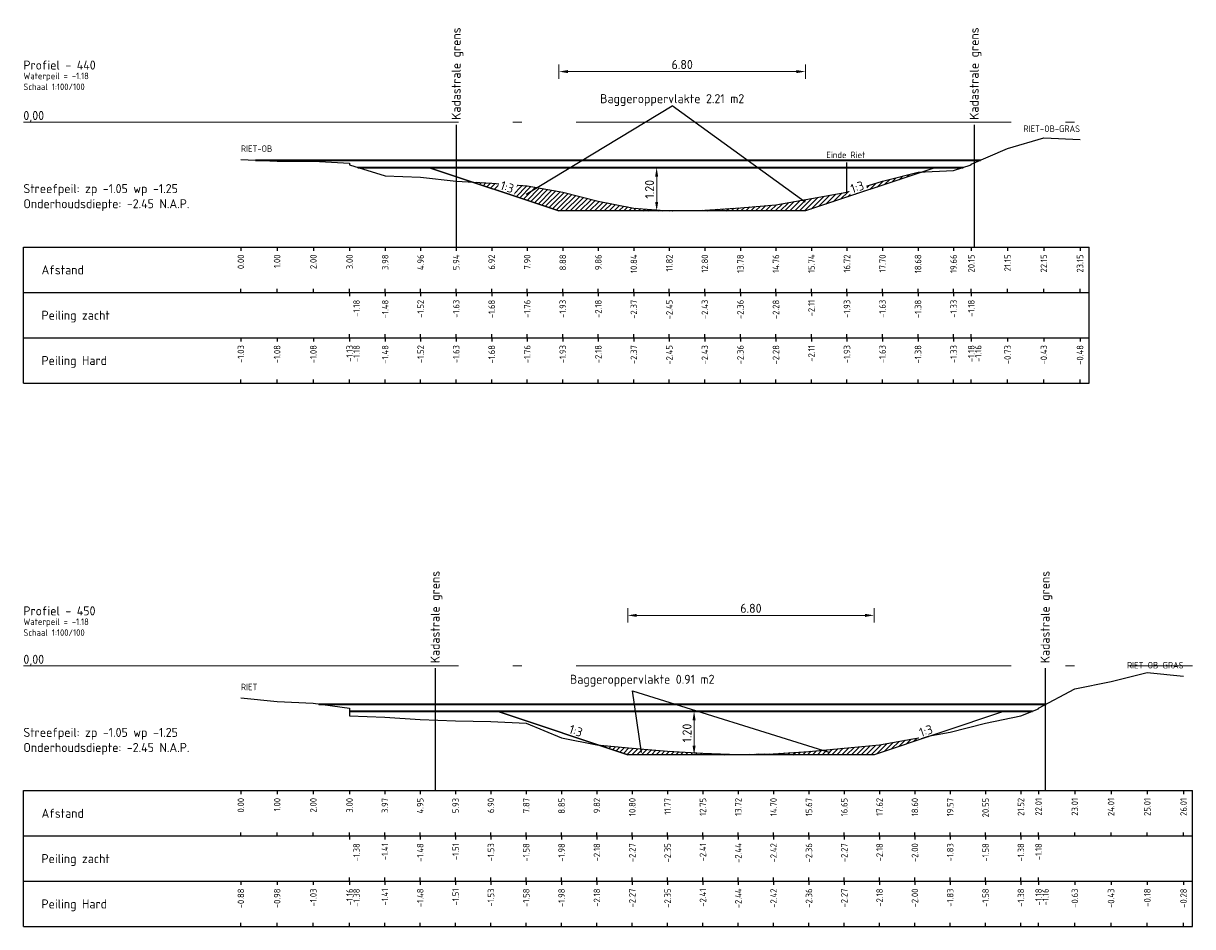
# Model space of a CAD drawing. Header units: metres. Extents: x 163463 to 198797, y 577287 to 592106.
# Tile 32 of 64: x 198475 to 198507, y 581666 to 581691. Entities that reach past the tile are written whole.
import ezdxf
from ezdxf.enums import TextEntityAlignment as Align

# ---------------------------------------------------------------- set-up
doc = ezdxf.new("R2010")
doc.units = ezdxf.units.M
doc.linetypes.add('AL-NAP_LIJN', pattern=[15.25, 12, -1.5, 0.25, -1.5])
for name, color, linetype in [('Afstandsbalk', 7, 'Continuous'), ('baggerarcering', 1, 'Continuous'), ('baggeroppervlak', 7, 'Continuous'), ('HardePeiling', 3, 'Continuous'), ('Kadastralegrens', 7, 'Continuous'), ('Legger', 2, 'Continuous'), ('Oever', 62, 'Continuous'), ('riet', 54, 'Continuous'), ('Teksten', 7, 'Continuous'), ('ZachtePeiling', 1, 'Continuous')]:
    doc.layers.add(name, color=color, linetype=linetype)
doc.layers.add('N-WA-WH-GRONDWATERLIJN-G', color=150, linetype='AL-GRONDWATERLIJN', lineweight=35)
doc.layers.add('X-XX-AL-NAP-G', color=7, linetype='AL-NAP_LIJN', lineweight=18)
doc.styles.add('NLCS-ISO', font='NLCS-ISO.ttf')
doc.styles.add('NLCS-ISO-M100-T25', font='NLCS-ISO.ttf', dxfattribs={"height": 0.25})
doc.linetypes.add('AL-GRONDWATERLIJN', pattern='A,6,[32,NLCS.SHX,S=1,R=0,X=0,Y=0],6', length=12)
doc.dimstyles.new('NLCS-M100-T25-PIJL_l3_h1', dxfattribs={"dimscale": 0.1, "dimtxt": 0.25, "dimasz": 2.5, "dimexe": 2, "dimexo": 2, "dimgap": 0.7, "dimtad": 1, "dimzin": 0, "dimdsep": 46, "dimtxsty": 'NLCS-ISO-M100-T25', "dimcen": 2.5, "dimdle": 2, "dimclrd": 256, "dimclre": 256, "dimclrt": 256, "dimadec": 1, "dimazin": 0, "dimtfac": 1, "dimtofl": 0, "dimtmove": 1, "dimatfit": 0, "dimfxl": 2, "dimfxlon": 1, "dimtfill": 1, "dimtfillclr": 256, "dimtolj": 1, "dimtzin": 0, "dimlwd": 18, "dimlwe": 18, "dimarcsym": 0})
pattern_1 = [(45, (198480.875565, 581493.37979), (-0.06735192, 0.06735192), [])]

# ---------------------------------------------------------------- blocks, each defined once
blk = doc.blocks.new('*D581')
at = {"lineweight": 18, "transparency": 16777216}
for p, q in [((198493.38, 581672.13), (198493.18, 581672.13)), ((198493.38, 581671.88), (198493.38, 581671.18)), ((198493.38, 581670.93), (198493.18, 581670.93))]:
    blk.add_line(p, q, dxfattribs=at)
at = {"transparency": 16777216}
for points in [[(198493.339, 581671.88), (198493.422, 581671.88), (198493.38, 581672.13)], [(198493.339, 581671.18), (198493.422, 581671.18), (198493.38, 581670.93)]]:
    blk.add_solid(points, dxfattribs=at)
at = {"layer": 'Defpoints', "color": 0, "transparency": 16777216}
for p in [(198493.38, 581672.13), (198493.38, 581670.93), (198493.38, 581670.93)]:
    blk.add_point(p, dxfattribs=at)
at = {"transparency": 16777216, "insert": (198493.185, 581671.53), "char_height": 0.25, "attachment_point": 5, "rotation": 90, "style": 'NLCS-ISO-M100-T25', "bg_fill": 3, "box_fill_scale": 1.1, "bg_fill_color": 256, "bg_fill_true_color": 13158600, "bg_fill_transparency": 0}
blk.add_mtext('\\A1;1.20', dxfattribs=at)
blk = doc.blocks.new('*D582')
at = {"lineweight": 18, "transparency": 16777216}
for p, q in [((198492.348, 581687.13), (198492.148, 581687.13)), ((198492.348, 581686.88), (198492.348, 581686.18)), ((198492.348, 581685.93), (198492.148, 581685.93))]:
    blk.add_line(p, q, dxfattribs=at)
at = {"transparency": 16777216}
for points in [[(198492.306, 581686.88), (198492.389, 581686.88), (198492.348, 581687.13)], [(198492.306, 581686.18), (198492.389, 581686.18), (198492.348, 581685.93)]]:
    blk.add_solid(points, dxfattribs=at)
at = {"layer": 'Defpoints', "color": 0, "transparency": 16777216}
for p in [(198492.348, 581687.13), (198492.348, 581685.93), (198492.348, 581685.93)]:
    blk.add_point(p, dxfattribs=at)
at = {"transparency": 16777216, "insert": (198492.153, 581686.53), "char_height": 0.25, "attachment_point": 5, "rotation": 90, "style": 'NLCS-ISO-M100-T25', "bg_fill": 3, "box_fill_scale": 1.1, "bg_fill_color": 256, "bg_fill_true_color": 13158600, "bg_fill_transparency": 0}
blk.add_mtext('\\A1;1.20', dxfattribs=at)
blk = doc.blocks.new('*D608')
at = {"lineweight": 18, "transparency": 16777216}
for p, q in [((198489.652, 581689.575), (198489.652, 581689.975)), ((198489.902, 581689.775), (198496.202, 581689.775)), ((198496.452, 581689.575), (198496.452, 581689.975))]:
    blk.add_line(p, q, dxfattribs=at)
at = {"transparency": 16777216}
for points in [[(198489.902, 581689.817), (198489.902, 581689.733), (198489.652, 581689.775)], [(198496.202, 581689.817), (198496.202, 581689.733), (198496.452, 581689.775)]]:
    blk.add_solid(points, dxfattribs=at)
at = {"layer": 'Defpoints', "color": 0, "transparency": 16777216}
for p in [(198496.452, 581689.775), (198489.652, 581685.93), (198496.452, 581685.93)]:
    blk.add_point(p, dxfattribs=at)
at = {"transparency": 16777216, "insert": (198493.052, 581689.97), "char_height": 0.25, "attachment_point": 5, "style": 'NLCS-ISO-M100-T25', "bg_fill": 3, "box_fill_scale": 1.1, "bg_fill_color": 256, "bg_fill_true_color": 13158600, "bg_fill_transparency": 0}
blk.add_mtext('\\A1;6.80', dxfattribs=at)
blk = doc.blocks.new('*D609')
at = {"lineweight": 18, "transparency": 16777216}
for p, q in [((198491.549, 581674.575), (198491.549, 581674.975)), ((198498.349, 581674.575), (198498.349, 581674.975)), ((198491.799, 581674.775), (198498.099, 581674.775))]:
    blk.add_line(p, q, dxfattribs=at)
at = {"transparency": 16777216}
for points in [[(198491.799, 581674.817), (198491.799, 581674.733), (198491.549, 581674.775)], [(198498.099, 581674.817), (198498.099, 581674.733), (198498.349, 581674.775)]]:
    blk.add_solid(points, dxfattribs=at)
at = {"layer": 'Defpoints', "color": 0, "transparency": 16777216}
for p in [(198498.349, 581674.775), (198491.549, 581670.93), (198498.349, 581670.93)]:
    blk.add_point(p, dxfattribs=at)
at = {"transparency": 16777216, "insert": (198494.949, 581674.97), "char_height": 0.25, "attachment_point": 5, "style": 'NLCS-ISO-M100-T25', "bg_fill": 3, "box_fill_scale": 1.1, "bg_fill_color": 256, "bg_fill_true_color": 13158600, "bg_fill_transparency": 0}
blk.add_mtext('\\A1;6.80', dxfattribs=at)

msp = doc.modelspace()

# ---------------------------------------------------------------- hatches: boundary and pattern name
at = {"layer": 'baggerarcering'}
h = msp.add_hatch(dxfattribs=at)
h.set_pattern_fill('ANSI31', color=256, scale=0.03, style=0)
h.set_pattern_definition(pattern_1)
h.paths.add_polyline_path([(198499.681, 581687.006), (198499.559, 581687), (198498.578, 581686.75), (198497.599, 581686.45), (198496.618, 581686.27), (198495.639, 581686.1), (198494.658, 581686.02), (198493.677, 581685.95), (198492.697, 581685.93), (198496.452, 581685.93)])
h = msp.add_hatch(dxfattribs=at)
h.set_pattern_fill('ANSI31', color=256, scale=0.03, style=0)
h.set_pattern_definition(pattern_1)
h.paths.add_polyline_path([(198487.26, 581686.727), (198489.652, 581685.93), (198492.697, 581685.93), (198491.717, 581686.01), (198490.738, 581686.2), (198489.757, 581686.45), (198488.777, 581686.62), (198487.796, 581686.7)])
h = msp.add_hatch(dxfattribs=at)
h.set_pattern_fill('ANSI31', color=256, scale=0.03, style=0)
h.set_pattern_definition(pattern_1)
h.paths.add_polyline_path([(198490.754, 581671.195), (198491.549, 581670.93), (198498.349, 581670.93), (198499.947, 581671.463), (198499.473, 581671.38), (198498.498, 581671.2), (198496.549, 581671.02), (198495.573, 581670.96), (198494.599, 581670.94), (198493.624, 581670.97), (198492.649, 581671.03), (198491.675, 581671.11)])

# ---------------------------------------------------------------- linework, layer by layer
at = {"layer": 'Afstandsbalk'}
for p, q in [((198474.876, 581684.93), (198504.279, 581684.93)), ((198474.876, 581681.18), (198474.876, 581684.93)), ((198480.876, 581684.93), (198480.876, 581684.83)), ((198481.875, 581684.93), (198481.875, 581684.83)), ((198482.876, 581684.93), (198482.876, 581684.83)), ((198483.876, 581684.93), (198483.876, 581684.83)), ((198484.857, 581684.93), (198484.857, 581684.83)), ((198485.836, 581684.93), (198485.836, 581684.83)), ((198486.817, 581684.93), (198486.817, 581684.83)), ((198487.796, 581684.93), (198487.796, 581684.83)), ((198488.777, 581684.93), (198488.777, 581684.83)), ((198489.757, 581684.93), (198489.757, 581684.83)), ((198490.738, 581684.93), (198490.738, 581684.83)), ((198491.717, 581684.93), (198491.717, 581684.83)), ((198492.697, 581684.93), (198492.697, 581684.83)), ((198493.677, 581684.93), (198493.677, 581684.83)), ((198494.658, 581684.93), (198494.658, 581684.83)), ((198495.639, 581684.93), (198495.639, 581684.83)), ((198496.618, 581684.93), (198496.618, 581684.83)), ((198497.599, 581684.93), (198497.599, 581684.83)), ((198498.578, 581684.93), (198498.578, 581684.83)), ((198499.559, 581684.93), (198499.559, 581684.83)), ((198500.539, 581684.93), (198500.539, 581684.83)), ((198501.029, 581684.93), (198501.029, 581684.83)), ((198502.029, 581684.93), (198502.029, 581684.83)), ((198503.03, 581684.93), (198503.03, 581684.83)), ((198504.029, 581684.93), (198504.029, 581684.83)), ((198504.279, 581681.18), (198504.279, 581684.93)), ((198474.876, 581683.68), (198504.279, 581683.68)), ((198480.876, 581683.68), (198480.876, 581683.78)), ((198481.875, 581683.68), (198481.875, 581683.78)), ((198482.876, 581683.68), (198482.876, 581683.78)), ((198483.876, 581683.68), (198483.876, 581683.78)), ((198483.876, 581683.68), (198483.876, 581683.58)), ((198484.857, 581683.68), (198484.857, 581683.78)), ((198484.857, 581683.68), (198484.857, 581683.58)), ((198485.836, 581683.68), (198485.836, 581683.78)), ((198485.836, 581683.68), (198485.836, 581683.58)), ((198486.817, 581683.68), (198486.817, 581683.78)), ((198486.817, 581683.68), (198486.817, 581683.58)), ((198487.796, 581683.68), (198487.796, 581683.78)), ((198487.796, 581683.68), (198487.796, 581683.58)), ((198488.777, 581683.68), (198488.777, 581683.78)), ((198488.777, 581683.68), (198488.777, 581683.58)), ((198489.757, 581683.68), (198489.757, 581683.78)), ((198489.757, 581683.68), (198489.757, 581683.58)), ((198490.738, 581683.68), (198490.738, 581683.78)), ((198490.738, 581683.68), (198490.738, 581683.58)), ((198491.717, 581683.68), (198491.717, 581683.78)), ((198491.717, 581683.68), (198491.717, 581683.58)), ((198492.697, 581683.68), (198492.697, 581683.78)), ((198492.697, 581683.68), (198492.697, 581683.58)), ((198493.677, 581683.68), (198493.677, 581683.78)), ((198493.677, 581683.68), (198493.677, 581683.58)), ((198494.658, 581683.68), (198494.658, 581683.78)), ((198494.658, 581683.68), (198494.658, 581683.58)), ((198495.639, 581683.68), (198495.639, 581683.78)), ((198495.639, 581683.68), (198495.639, 581683.58)), ((198496.618, 581683.68), (198496.618, 581683.78)), ((198496.618, 581683.68), (198496.618, 581683.58)), ((198497.599, 581683.68), (198497.599, 581683.78)), ((198497.599, 581683.68), (198497.599, 581683.58)), ((198498.578, 581683.68), (198498.578, 581683.78)), ((198498.578, 581683.68), (198498.578, 581683.58)), ((198499.559, 581683.68), (198499.559, 581683.78)), ((198499.559, 581683.68), (198499.559, 581683.58)), ((198500.539, 581683.68), (198500.539, 581683.78)), ((198500.539, 581683.68), (198500.539, 581683.58)), ((198501.029, 581683.68), (198501.029, 581683.78)), ((198501.029, 581683.68), (198501.029, 581683.58)), ((198502.029, 581683.68), (198502.029, 581683.78)), ((198503.03, 581683.68), (198503.03, 581683.78)), ((198504.029, 581683.68), (198504.029, 581683.78)), ((198474.876, 581682.43), (198504.279, 581682.43)), ((198480.876, 581682.43), (198480.876, 581682.33)), ((198481.875, 581682.43), (198481.875, 581682.33)), ((198482.876, 581682.43), (198482.876, 581682.33)), ((198483.876, 581682.43), (198483.876, 581682.53)), ((198483.876, 581682.43), (198483.876, 581682.33)), ((198483.876, 581682.43), (198483.876, 581682.33)), ((198484.857, 581682.43), (198484.857, 581682.53)), ((198484.857, 581682.43), (198484.857, 581682.33)), ((198485.836, 581682.43), (198485.836, 581682.53)), ((198485.836, 581682.43), (198485.836, 581682.33)), ((198486.817, 581682.43), (198486.817, 581682.53)), ((198486.817, 581682.43), (198486.817, 581682.33)), ((198487.796, 581682.43), (198487.796, 581682.53)), ((198487.796, 581682.43), (198487.796, 581682.33)), ((198488.777, 581682.43), (198488.777, 581682.53)), ((198488.777, 581682.43), (198488.777, 581682.33)), ((198489.757, 581682.43), (198489.757, 581682.53)), ((198489.757, 581682.43), (198489.757, 581682.33)), ((198490.738, 581682.43), (198490.738, 581682.53)), ((198490.738, 581682.43), (198490.738, 581682.33)), ((198491.717, 581682.43), (198491.717, 581682.53)), ((198491.717, 581682.43), (198491.717, 581682.33)), ((198492.697, 581682.43), (198492.697, 581682.53)), ((198492.697, 581682.43), (198492.697, 581682.33)), ((198493.677, 581682.43), (198493.677, 581682.53)), ((198493.677, 581682.43), (198493.677, 581682.33)), ((198494.658, 581682.43), (198494.658, 581682.53)), ((198494.658, 581682.43), (198494.658, 581682.33)), ((198495.639, 581682.43), (198495.639, 581682.53)), ((198495.639, 581682.43), (198495.639, 581682.33)), ((198496.618, 581682.43), (198496.618, 581682.53)), ((198496.618, 581682.43), (198496.618, 581682.33)), ((198497.599, 581682.43), (198497.599, 581682.53)), ((198497.599, 581682.43), (198497.599, 581682.33)), ((198498.578, 581682.43), (198498.578, 581682.53)), ((198498.578, 581682.43), (198498.578, 581682.33)), ((198499.559, 581682.43), (198499.559, 581682.53)), ((198499.559, 581682.43), (198499.559, 581682.33)), ((198500.539, 581682.43), (198500.539, 581682.53)), ((198500.539, 581682.43), (198500.539, 581682.33)), ((198501.029, 581682.43), (198501.029, 581682.53)), ((198501.029, 581682.43), (198501.029, 581682.33)), ((198501.029, 581682.43), (198501.029, 581682.33)), ((198502.029, 581682.43), (198502.029, 581682.33)), ((198503.03, 581682.43), (198503.03, 581682.33)), ((198504.029, 581682.43), (198504.029, 581682.33)), ((198474.876, 581681.18), (198504.279, 581681.18)), ((198480.876, 581681.18), (198480.876, 581681.28)), ((198481.875, 581681.18), (198481.875, 581681.28)), ((198482.876, 581681.18), (198482.876, 581681.28)), ((198483.876, 581681.18), (198483.876, 581681.28)), ((198483.876, 581681.18), (198483.876, 581681.28)), ((198484.857, 581681.18), (198484.857, 581681.28)), ((198485.836, 581681.18), (198485.836, 581681.28)), ((198486.817, 581681.18), (198486.817, 581681.28)), ((198487.796, 581681.18), (198487.796, 581681.28)), ((198488.777, 581681.18), (198488.777, 581681.28)), ((198489.757, 581681.18), (198489.757, 581681.28)), ((198490.738, 581681.18), (198490.738, 581681.28)), ((198491.717, 581681.18), (198491.717, 581681.28)), ((198492.697, 581681.18), (198492.697, 581681.28)), ((198493.677, 581681.18), (198493.677, 581681.28)), ((198494.658, 581681.18), (198494.658, 581681.28)), ((198495.639, 581681.18), (198495.639, 581681.28)), ((198496.618, 581681.18), (198496.618, 581681.28)), ((198497.599, 581681.18), (198497.599, 581681.28)), ((198498.578, 581681.18), (198498.578, 581681.28)), ((198499.559, 581681.18), (198499.559, 581681.28)), ((198500.539, 581681.18), (198500.539, 581681.28)), ((198501.029, 581681.18), (198501.029, 581681.28)), ((198501.029, 581681.18), (198501.029, 581681.28)), ((198502.029, 581681.18), (198502.029, 581681.28)), ((198503.03, 581681.18), (198503.03, 581681.28)), ((198504.029, 581681.18), (198504.029, 581681.28)), ((198474.876, 581669.94), (198507.135, 581669.94)), ((198474.876, 581666.19), (198474.876, 581669.94)), ((198480.876, 581669.94), (198480.876, 581669.84)), ((198481.876, 581669.94), (198481.876, 581669.84)), ((198482.875, 581669.94), (198482.875, 581669.84)), ((198483.876, 581669.94), (198483.876, 581669.84)), ((198484.85, 581669.94), (198484.85, 581669.84)), ((198485.825, 581669.94), (198485.825, 581669.84)), ((198486.801, 581669.94), (198486.801, 581669.84)), ((198487.775, 581669.94), (198487.775, 581669.84)), ((198488.75, 581669.94), (198488.75, 581669.84)), ((198489.724, 581669.94), (198489.724, 581669.84)), ((198490.699, 581669.94), (198490.699, 581669.84)), ((198491.675, 581669.94), (198491.675, 581669.84)), ((198492.649, 581669.94), (198492.649, 581669.84)), ((198493.624, 581669.94), (198493.624, 581669.84)), ((198494.599, 581669.94), (198494.599, 581669.84)), ((198495.573, 581669.94), (198495.573, 581669.84)), ((198496.549, 581669.94), (198496.549, 581669.84)), ((198497.524, 581669.94), (198497.524, 581669.84)), ((198498.498, 581669.94), (198498.498, 581669.84)), ((198499.473, 581669.94), (198499.473, 581669.84)), ((198500.447, 581669.94), (198500.447, 581669.84)), ((198501.423, 581669.94), (198501.423, 581669.84)), ((198502.398, 581669.94), (198502.398, 581669.84)), ((198502.885, 581669.94), (198502.885, 581669.84)), ((198503.885, 581669.94), (198503.885, 581669.84)), ((198504.885, 581669.94), (198504.885, 581669.84)), ((198505.885, 581669.94), (198505.885, 581669.84)), ((198506.885, 581669.94), (198506.885, 581669.84)), ((198507.135, 581666.19), (198507.135, 581669.94)), ((198480.876, 581668.69), (198480.876, 581668.79)), ((198481.876, 581668.69), (198481.876, 581668.79)), ((198482.875, 581668.69), (198482.875, 581668.79)), ((198483.876, 581668.69), (198483.876, 581668.79)), ((198484.85, 581668.69), (198484.85, 581668.79)), ((198485.825, 581668.69), (198485.825, 581668.79)), ((198486.801, 581668.69), (198486.801, 581668.79)), ((198487.775, 581668.69), (198487.775, 581668.79)), ((198488.75, 581668.69), (198488.75, 581668.79)), ((198489.724, 581668.69), (198489.724, 581668.79)), ((198490.699, 581668.69), (198490.699, 581668.79)), ((198491.675, 581668.69), (198491.675, 581668.79)), ((198492.649, 581668.69), (198492.649, 581668.79)), ((198493.624, 581668.69), (198493.624, 581668.79)), ((198494.599, 581668.69), (198494.599, 581668.79)), ((198495.573, 581668.69), (198495.573, 581668.79)), ((198496.549, 581668.69), (198496.549, 581668.79)), ((198497.524, 581668.69), (198497.524, 581668.79)), ((198498.498, 581668.69), (198498.498, 581668.79)), ((198499.473, 581668.69), (198499.473, 581668.79)), ((198500.447, 581668.69), (198500.447, 581668.79)), ((198501.423, 581668.69), (198501.423, 581668.79)), ((198502.398, 581668.69), (198502.398, 581668.79)), ((198502.885, 581668.69), (198502.885, 581668.79)), ((198503.885, 581668.69), (198503.885, 581668.79)), ((198504.885, 581668.69), (198504.885, 581668.79)), ((198505.885, 581668.69), (198505.885, 581668.79)), ((198506.885, 581668.69), (198506.885, 581668.79)), ((198474.876, 581668.69), (198507.135, 581668.69)), ((198483.876, 581668.69), (198483.876, 581668.59)), ((198484.85, 581668.69), (198484.85, 581668.59)), ((198485.825, 581668.69), (198485.825, 581668.59)), ((198486.801, 581668.69), (198486.801, 581668.59)), ((198487.775, 581668.69), (198487.775, 581668.59)), ((198488.75, 581668.69), (198488.75, 581668.59)), ((198489.724, 581668.69), (198489.724, 581668.59)), ((198490.699, 581668.69), (198490.699, 581668.59)), ((198491.675, 581668.69), (198491.675, 581668.59)), ((198492.649, 581668.69), (198492.649, 581668.59)), ((198493.624, 581668.69), (198493.624, 581668.59)), ((198494.599, 581668.69), (198494.599, 581668.59)), ((198495.573, 581668.69), (198495.573, 581668.59)), ((198496.549, 581668.69), (198496.549, 581668.59)), ((198497.524, 581668.69), (198497.524, 581668.59)), ((198498.498, 581668.69), (198498.498, 581668.59)), ((198499.473, 581668.69), (198499.473, 581668.59)), ((198500.447, 581668.69), (198500.447, 581668.59)), ((198501.423, 581668.69), (198501.423, 581668.59)), ((198502.398, 581668.69), (198502.398, 581668.59)), ((198502.885, 581668.69), (198502.885, 581668.59)), ((198483.876, 581667.44), (198483.876, 581667.54)), ((198484.85, 581667.44), (198484.85, 581667.54)), ((198485.825, 581667.44), (198485.825, 581667.54)), ((198486.801, 581667.44), (198486.801, 581667.54)), ((198487.775, 581667.44), (198487.775, 581667.54)), ((198488.75, 581667.44), (198488.75, 581667.54)), ((198489.724, 581667.44), (198489.724, 581667.54)), ((198490.699, 581667.44), (198490.699, 581667.54)), ((198491.675, 581667.44), (198491.675, 581667.54)), ((198492.649, 581667.44), (198492.649, 581667.54)), ((198493.624, 581667.44), (198493.624, 581667.54)), ((198494.599, 581667.44), (198494.599, 581667.54)), ((198495.573, 581667.44), (198495.573, 581667.54)), ((198496.549, 581667.44), (198496.549, 581667.54)), ((198497.524, 581667.44), (198497.524, 581667.54)), ((198498.498, 581667.44), (198498.498, 581667.54)), ((198499.473, 581667.44), (198499.473, 581667.54)), ((198500.447, 581667.44), (198500.447, 581667.54)), ((198501.423, 581667.44), (198501.423, 581667.54)), ((198502.398, 581667.44), (198502.398, 581667.54)), ((198502.885, 581667.44), (198502.885, 581667.54)), ((198474.876, 581667.44), (198507.135, 581667.44)), ((198480.876, 581667.44), (198480.876, 581667.34)), ((198481.876, 581667.44), (198481.876, 581667.34)), ((198482.875, 581667.44), (198482.875, 581667.34)), ((198483.876, 581667.44), (198483.876, 581667.34)), ((198483.876, 581667.44), (198483.876, 581667.34)), ((198484.85, 581667.44), (198484.85, 581667.34)), ((198485.825, 581667.44), (198485.825, 581667.34)), ((198486.801, 581667.44), (198486.801, 581667.34)), ((198487.775, 581667.44), (198487.775, 581667.34)), ((198488.75, 581667.44), (198488.75, 581667.34)), ((198489.724, 581667.44), (198489.724, 581667.34)), ((198490.699, 581667.44), (198490.699, 581667.34)), ((198491.675, 581667.44), (198491.675, 581667.34)), ((198492.649, 581667.44), (198492.649, 581667.34)), ((198493.624, 581667.44), (198493.624, 581667.34)), ((198494.599, 581667.44), (198494.599, 581667.34)), ((198495.573, 581667.44), (198495.573, 581667.34)), ((198496.549, 581667.44), (198496.549, 581667.34)), ((198497.524, 581667.44), (198497.524, 581667.34)), ((198498.498, 581667.44), (198498.498, 581667.34)), ((198499.473, 581667.44), (198499.473, 581667.34)), ((198500.447, 581667.44), (198500.447, 581667.34)), ((198501.423, 581667.44), (198501.423, 581667.34)), ((198502.398, 581667.44), (198502.398, 581667.34)), ((198502.885, 581667.44), (198502.885, 581667.34)), ((198502.885, 581667.44), (198502.885, 581667.34)), ((198503.885, 581667.44), (198503.885, 581667.34)), ((198504.885, 581667.44), (198504.885, 581667.34)), ((198505.885, 581667.44), (198505.885, 581667.34)), ((198506.885, 581667.44), (198506.885, 581667.34)), ((198474.876, 581666.19), (198507.135, 581666.19)), ((198480.876, 581666.19), (198480.876, 581666.29)), ((198481.876, 581666.19), (198481.876, 581666.29)), ((198482.875, 581666.19), (198482.875, 581666.29)), ((198483.876, 581666.19), (198483.876, 581666.29)), ((198483.876, 581666.19), (198483.876, 581666.29)), ((198484.85, 581666.19), (198484.85, 581666.29)), ((198485.825, 581666.19), (198485.825, 581666.29)), ((198486.801, 581666.19), (198486.801, 581666.29)), ((198487.775, 581666.19), (198487.775, 581666.29)), ((198488.75, 581666.19), (198488.75, 581666.29)), ((198489.724, 581666.19), (198489.724, 581666.29)), ((198490.699, 581666.19), (198490.699, 581666.29)), ((198491.675, 581666.19), (198491.675, 581666.29)), ((198492.649, 581666.19), (198492.649, 581666.29)), ((198493.624, 581666.19), (198493.624, 581666.29)), ((198494.599, 581666.19), (198494.599, 581666.29)), ((198495.573, 581666.19), (198495.573, 581666.29)), ((198496.549, 581666.19), (198496.549, 581666.29)), ((198497.524, 581666.19), (198497.524, 581666.29)), ((198498.498, 581666.19), (198498.498, 581666.29)), ((198499.473, 581666.19), (198499.473, 581666.29)), ((198500.447, 581666.19), (198500.447, 581666.29)), ((198501.423, 581666.19), (198501.423, 581666.29)), ((198502.398, 581666.19), (198502.398, 581666.29)), ((198502.885, 581666.19), (198502.885, 581666.29)), ((198502.885, 581666.19), (198502.885, 581666.29)), ((198503.885, 581666.19), (198503.885, 581666.29)), ((198504.885, 581666.19), (198504.885, 581666.29)), ((198505.885, 581666.19), (198505.885, 581666.29)), ((198506.885, 581666.19), (198506.885, 581666.29))]:
    msp.add_line(p, q, dxfattribs=at)
at = {"layer": 'baggeroppervlak'}
for p, q in [((198488.748, 581686.396), (198492.776, 581688.828)), ((198496.449, 581686.175), (198492.776, 581688.828)), ((198491.927, 581670.995), (198491.68, 581672.693))]:
    msp.add_line(p, q, dxfattribs=at)
at = {"layer": 'baggeroppervlak', "flags": 128}
msp.add_lwpolyline([(198491.68, 581672.693), (198497.101, 581671.005)], dxfattribs=at)
at = {"layer": 'HardePeiling'}
for points in [[(198483.876, 581687.2), (198483.876, 581687.2), (198484.857, 581686.9), (198485.836, 581686.86), (198486.817, 581686.75), (198487.796, 581686.7), (198488.777, 581686.62), (198489.757, 581686.45), (198490.738, 581686.2), (198491.717, 581686.01), (198492.697, 581685.93), (198493.677, 581685.95), (198494.658, 581686.02), (198495.639, 581686.1), (198496.618, 581686.27), (198497.599, 581686.45), (198498.578, 581686.75), (198499.559, 581687), (198500.539, 581687.05), (198501.029, 581687.2), (198501.029, 581687.2)], [(198483.876, 581672.2), (198483.876, 581672), (198484.85, 581671.97), (198485.825, 581671.9), (198486.801, 581671.87), (198487.775, 581671.85), (198488.75, 581671.8), (198489.724, 581671.4), (198490.699, 581671.2), (198491.675, 581671.11), (198492.649, 581671.03), (198493.624, 581670.97), (198494.599, 581670.94), (198495.573, 581670.96), (198496.549, 581671.02), (198497.524, 581671.11), (198498.498, 581671.2), (198499.473, 581671.38), (198500.447, 581671.55), (198501.423, 581671.8), (198502.398, 581672), (198502.885, 581672.2), (198502.885, 581672.2)]]:
    msp.add_lwpolyline(points, dxfattribs=at)
at = {"layer": 'Kadastralegrens'}
for p, q in [((198486.816, 581688.309), (198486.816, 581684.93)), ((198501.109, 581688.309), (198501.109, 581684.93)), ((198486.236, 581673.319), (198486.236, 581669.94)), ((198503.065, 581673.319), (198503.065, 581669.94))]:
    msp.add_line(p, q, dxfattribs=at)
at = {"layer": 'N-WA-WH-GRONDWATERLIJN-G'}
for p, q in [((198481.276, 581687.33), (198501.285, 581687.33)), ((198484.105, 581687.13), (198500.8, 581687.13)), ((198483.029, 581672.33), (198503.093, 581672.33)), ((198483.876, 581672.13), (198502.715, 581672.13))]:
    msp.add_line(p, q, dxfattribs=at)
at = {"layer": 'Oever'}
for points in [[(198501.029, 581687.2), (198501.029, 581687.22), (198502.029, 581687.65), (198503.03, 581687.95), (198504.029, 581687.9)], [(198480.876, 581687.35), (198481.875, 581687.3), (198482.876, 581687.3), (198483.876, 581687.25), (198483.876, 581687.2)], [(198502.885, 581672.2), (198502.885, 581672.22), (198503.885, 581672.75), (198504.885, 581672.95), (198505.885, 581673.2), (198506.885, 581673.1)], [(198480.876, 581672.5), (198481.876, 581672.4), (198482.875, 581672.35), (198483.876, 581672.22), (198483.876, 581672.2)]]:
    msp.add_lwpolyline(points, dxfattribs=at)
at = {"layer": 'riet'}
msp.add_line((198497.599, 581686.45), (198497.599, 581687.265), dxfattribs=at)
at = {"layer": 'X-XX-AL-NAP-G'}
for p, q in [((198474.876, 581688.38), (198504.279, 581688.38)), ((198474.876, 581673.38), (198507.135, 581673.38))]:
    msp.add_line(p, q, dxfattribs=at)
at = {"layer": 'ZachtePeiling'}
for points in [[(198483.876, 581687.2), (198483.876, 581687.2), (198484.857, 581686.9), (198485.836, 581686.86), (198486.817, 581686.75), (198487.796, 581686.7), (198488.777, 581686.62), (198489.757, 581686.45), (198490.738, 581686.2), (198491.717, 581686.01), (198492.697, 581685.93), (198493.677, 581685.95), (198494.658, 581686.02), (198495.639, 581686.1), (198496.618, 581686.27), (198497.599, 581686.45), (198498.578, 581686.75), (198499.559, 581687), (198500.539, 581687.05), (198501.029, 581687.2), (198501.029, 581687.2)], [(198483.876, 581672.2), (198483.876, 581672), (198484.85, 581671.97), (198485.825, 581671.9), (198486.801, 581671.87), (198487.775, 581671.85), (198488.75, 581671.8), (198489.724, 581671.4), (198490.699, 581671.2), (198491.675, 581671.11), (198492.649, 581671.03), (198493.624, 581670.97), (198494.599, 581670.94), (198495.573, 581670.96), (198496.549, 581671.02), (198497.524, 581671.11), (198498.498, 581671.2), (198499.473, 581671.38), (198500.447, 581671.55), (198501.423, 581671.8), (198502.398, 581672), (198502.885, 581672.2), (198502.885, 581672.2)]]:
    msp.add_lwpolyline(points, dxfattribs=at)

# ---------------------------------------------------------------- texts
at = {"layer": 'baggeroppervlak', "style": 'NLCS-ISO'}
for s, p in [('Baggeroppervlakte 2.21 m2', (198492.776, 581688.828)), ('Baggeroppervlakte 0.91 m2', (198491.949, 581672.812))]:
    msp.add_text(s, height=0.25, dxfattribs=at).set_placement(p, align=Align.BOTTOM_CENTER)
at = {"layer": 'Teksten', "style": 'NLCS-ISO'}
for p in [(198486.816, 581688.446), (198501.109, 581688.446), (198486.236, 581673.456), (198503.065, 581673.456)]:
    msp.add_text('Kadastrale grens', height=0.25, rotation=90, dxfattribs=at).set_placement(p, align=Align.MIDDLE_LEFT)
for s, height, p in [('Profiel - 440     ', 0.25, (198474.876, 581689.955)), ('Waterpeil = -1.18', 0.18, (198474.876, 581689.655)), ('Schaal 1:100/100', 0.18, (198474.876, 581689.355)), ('RIET-OB', 0.18, (198480.876, 581687.65)), ('Einde Riet', 0.18, (198497.032, 581687.478)), ('Afstand', 0.25, (198475.376, 581684.305)), ('Peiling zacht', 0.25, (198475.376, 581683.055)), ('Peiling Hard', 0.25, (198475.376, 581681.805)), ('Profiel - 450    ', 0.25, (198474.876, 581674.9)), ('Waterpeil = -1.18', 0.18, (198474.876, 581674.6)), ('Schaal 1:100/100', 0.18, (198474.876, 581674.3)), ('RIET', 0.18, (198480.876, 581672.8)), ('Afstand', 0.25, (198475.376, 581669.315)), ('Peiling zacht', 0.25, (198475.376, 581668.065)), ('Peiling Hard', 0.25, (198475.376, 581666.815))]:
    msp.add_text(s, height=height, dxfattribs=at).set_placement(p, align=Align.MIDDLE_LEFT)
for p in [(198504.029, 581688.2), (198506.885, 581673.4)]:
    msp.add_text('RIET-OB-GRAS', height=0.18, dxfattribs=at).set_placement(p, align=Align.MIDDLE_RIGHT)
for s, p in [('0.00', (198480.876, 581684.73)), ('1.00', (198481.875, 581684.73)), ('2.00', (198482.876, 581684.73)), ('3.00', (198483.876, 581684.73)), ('3.98', (198484.857, 581684.73)), ('4.96', (198485.836, 581684.73)), ('5.94', (198486.817, 581684.73)), ('6.92', (198487.796, 581684.73)), ('7.90', (198488.777, 581684.73)), ('8.88', (198489.757, 581684.73)), ('9.86', (198490.738, 581684.73)), ('10.84', (198491.717, 581684.73)), ('11.82', (198492.697, 581684.73)), ('12.80', (198493.677, 581684.73)), ('13.78', (198494.658, 581684.73)), ('14.76', (198495.639, 581684.73)), ('15.74', (198496.618, 581684.73)), ('16.72', (198497.599, 581684.73)), ('17.70', (198498.578, 581684.73)), ('18.68', (198499.559, 581684.73)), ('19.66', (198500.539, 581684.73)), ('20.15', (198501.029, 581684.73)), ('21.15', (198502.029, 581684.73)), ('22.15', (198503.03, 581684.73)), ('23.15', (198504.029, 581684.73)), ('-1.18', (198484.066, 581683.48)), ('-1.48', (198484.857, 581683.48)), ('-1.52', (198485.836, 581683.48)), ('-1.63', (198486.817, 581683.48)), ('-1.68', (198487.796, 581683.48)), ('-1.76', (198488.777, 581683.48)), ('-1.93', (198489.757, 581683.48)), ('-2.18', (198490.738, 581683.48)), ('-2.37', (198491.717, 581683.48)), ('-2.45', (198492.697, 581683.48)), ('-2.43', (198493.677, 581683.48)), ('-2.36', (198494.658, 581683.48)), ('-2.28', (198495.639, 581683.48)), ('-2.11', (198496.618, 581683.48)), ('-1.93', (198497.599, 581683.48)), ('-1.63', (198498.578, 581683.48)), ('-1.38', (198499.559, 581683.48)), ('-1.33', (198500.539, 581683.48)), ('-1.18', (198501.029, 581683.48)), ('-1.03', (198480.876, 581682.23)), ('-1.08', (198481.875, 581682.23)), ('-1.08', (198482.876, 581682.23)), ('-1.13', (198483.876, 581682.23)), ('-1.18', (198484.066, 581682.23)), ('-1.48', (198484.857, 581682.23)), ('-1.52', (198485.836, 581682.23)), ('-1.63', (198486.817, 581682.23)), ('-1.68', (198487.796, 581682.23)), ('-1.76', (198488.777, 581682.23)), ('-1.93', (198489.757, 581682.23)), ('-2.18', (198490.738, 581682.23)), ('-2.37', (198491.717, 581682.23)), ('-2.45', (198492.697, 581682.23)), ('-2.43', (198493.677, 581682.23)), ('-2.36', (198494.658, 581682.23)), ('-2.28', (198495.639, 581682.23)), ('-2.11', (198496.618, 581682.23)), ('-1.93', (198497.599, 581682.23)), ('-1.63', (198498.578, 581682.23)), ('-1.38', (198499.559, 581682.23)), ('-1.33', (198500.539, 581682.23)), ('-1.18', (198501.029, 581682.23)), ('-1.16', (198501.219, 581682.23)), ('-0.73', (198502.029, 581682.23)), ('-0.43', (198503.03, 581682.23)), ('-0.48', (198504.029, 581682.23)), ('0.00', (198480.876, 581669.74)), ('1.00', (198481.876, 581669.74)), ('2.00', (198482.875, 581669.74)), ('3.00', (198483.876, 581669.74)), ('3.97', (198484.85, 581669.74)), ('4.95', (198485.825, 581669.74)), ('5.93', (198486.801, 581669.74)), ('6.90', (198487.775, 581669.74)), ('7.87', (198488.75, 581669.74)), ('8.85', (198489.724, 581669.74)), ('9.82', (198490.699, 581669.74)), ('10.80', (198491.675, 581669.74)), ('11.77', (198492.649, 581669.74)), ('12.75', (198493.624, 581669.74)), ('13.72', (198494.599, 581669.74)), ('14.70', (198495.573, 581669.74)), ('15.67', (198496.549, 581669.74)), ('16.65', (198497.524, 581669.74)), ('17.62', (198498.498, 581669.74)), ('18.60', (198499.473, 581669.74)), ('19.57', (198500.447, 581669.74)), ('20.55', (198501.423, 581669.74)), ('21.52', (198502.398, 581669.74)), ('22.01', (198502.885, 581669.74)), ('23.01', (198503.885, 581669.74)), ('24.01', (198504.885, 581669.74)), ('25.01', (198505.885, 581669.74)), ('26.01', (198506.885, 581669.74)), ('-1.38', (198484.066, 581668.49)), ('-1.41', (198484.85, 581668.49)), ('-1.48', (198485.825, 581668.49)), ('-1.51', (198486.801, 581668.49)), ('-1.53', (198487.775, 581668.49)), ('-1.58', (198488.75, 581668.49)), ('-1.98', (198489.724, 581668.49)), ('-2.18', (198490.699, 581668.49)), ('-2.27', (198491.675, 581668.49)), ('-2.35', (198492.649, 581668.49)), ('-2.41', (198493.624, 581668.49)), ('-2.44', (198494.599, 581668.49)), ('-2.42', (198495.573, 581668.49)), ('-2.36', (198496.549, 581668.49)), ('-2.27', (198497.524, 581668.49)), ('-2.18', (198498.498, 581668.49)), ('-2.00', (198499.473, 581668.49)), ('-1.83', (198500.447, 581668.49)), ('-1.58', (198501.423, 581668.49)), ('-1.38', (198502.398, 581668.49)), ('-1.18', (198502.885, 581668.49)), ('-0.88', (198480.876, 581667.24)), ('-0.98', (198481.876, 581667.24)), ('-1.03', (198482.875, 581667.24)), ('-1.16', (198483.876, 581667.24)), ('-1.38', (198484.066, 581667.24)), ('-1.41', (198484.85, 581667.24)), ('-1.48', (198485.825, 581667.24)), ('-1.51', (198486.801, 581667.24)), ('-1.53', (198487.775, 581667.24)), ('-1.58', (198488.75, 581667.24)), ('-1.98', (198489.724, 581667.24)), ('-2.18', (198490.699, 581667.24)), ('-2.27', (198491.675, 581667.24)), ('-2.35', (198492.649, 581667.24)), ('-2.41', (198493.624, 581667.24)), ('-2.44', (198494.599, 581667.24)), ('-2.42', (198495.573, 581667.24)), ('-2.36', (198496.549, 581667.24)), ('-2.27', (198497.524, 581667.24)), ('-2.18', (198498.498, 581667.24)), ('-2.00', (198499.473, 581667.24)), ('-1.83', (198500.447, 581667.24)), ('-1.58', (198501.423, 581667.24)), ('-1.38', (198502.398, 581667.24)), ('-1.18', (198502.885, 581667.24)), ('-1.16', (198503.075, 581667.24)), ('-0.63', (198503.885, 581667.24)), ('-0.43', (198504.885, 581667.24)), ('-0.18', (198505.885, 581667.24)), ('-0.28', (198506.885, 581667.24))]:
    msp.add_text(s, height=0.18, rotation=90, dxfattribs=at).set_placement(p, align=Align.MIDDLE_RIGHT)
at = {"layer": 'Teksten', "char_height": 0.25, "width": 6.125, "attachment_point": 7, "style": 'NLCS-ISO'}
for s, insert in [('0,00 ', (198474.876, 581688.38)), ('Streefpeil: zp -1.05 wp -1.25 Onderhoudsdiepte: -2.45 N.A.P.', (198474.876, 581685.93)), ('0,00 ', (198474.876, 581673.38)), ('Streefpeil: zp -1.05 wp -1.25 Onderhoudsdiepte: -2.45 N.A.P.', (198474.876, 581670.93))]:
    msp.add_mtext(s, dxfattribs=dict(at, insert=insert))

# ---------------------------------------------------------------- next in the draw order: dimensions: what is measured, and where the dimension line sits
for p1, p2, picture, middle in [((198492.348, 581687.13), (198492.348, 581685.93), '*D582', (198492.153, 581686.53)), ((198493.38, 581672.13), (198493.38, 581670.93), '*D581', (198493.185, 581671.53))]:
    dim = msp.add_aligned_dim(p1=p1, p2=p2, distance=0, dimstyle='NLCS-M100-T25-PIJL_l3_h1')
    dim.commit()
    dim.dimension.update_dxf_attribs({"geometry": picture, "text_midpoint": middle})

# ---------------------------------------------------------------- next in the draw order: linework, layer by layer
at = {"layer": 'Legger', "flags": 128}
for points in [[(198500.052, 581687.13), (198496.452, 581685.93), (198489.652, 581685.93), (198486.052, 581687.13), (198489.652, 581685.93)], [(198501.949, 581672.13), (198498.349, 581670.93), (198491.549, 581670.93), (198487.949, 581672.13), (198491.549, 581670.93)]]:
    msp.add_lwpolyline(points, dxfattribs=at)

# ---------------------------------------------------------------- next in the draw order: texts
at = {"layer": 'baggeroppervlak', "char_height": 0.25, "width": 0.43481, "attachment_point": 8, "style": 'NLCS-ISO', "bg_fill": 3, "box_fill_scale": 1.1, "bg_fill_color": 256, "bg_fill_transparency": 0}
for insert, rotation in [((198488.184, 581686.472), 341.5651), ((198497.921, 581686.472), 18.4349), ((198490.08, 581671.472), 341.5651), ((198499.817, 581671.472), 18.4349)]:
    msp.add_mtext('1:3', dxfattribs=dict(at, insert=insert, rotation=rotation))

# ---------------------------------------------------------------- next in the draw order: dimensions: what is measured, and where the dimension line sits
for base, p1, p2, picture, middle in [((198496.452, 581689.775), (198489.652, 581685.93), (198496.452, 581685.93), '*D608', (198493.052, 581689.97)), ((198498.349, 581674.775), (198491.549, 581670.93), (198498.349, 581670.93), '*D609', (198494.949, 581674.97))]:
    dim = msp.add_linear_dim(base=base, p1=p1, p2=p2, dimstyle='NLCS-M100-T25-PIJL_l3_h1')
    dim.commit()
    dim.dimension.update_dxf_attribs({"geometry": picture, "text_midpoint": middle})

doc.saveas('drawing.dxf')
